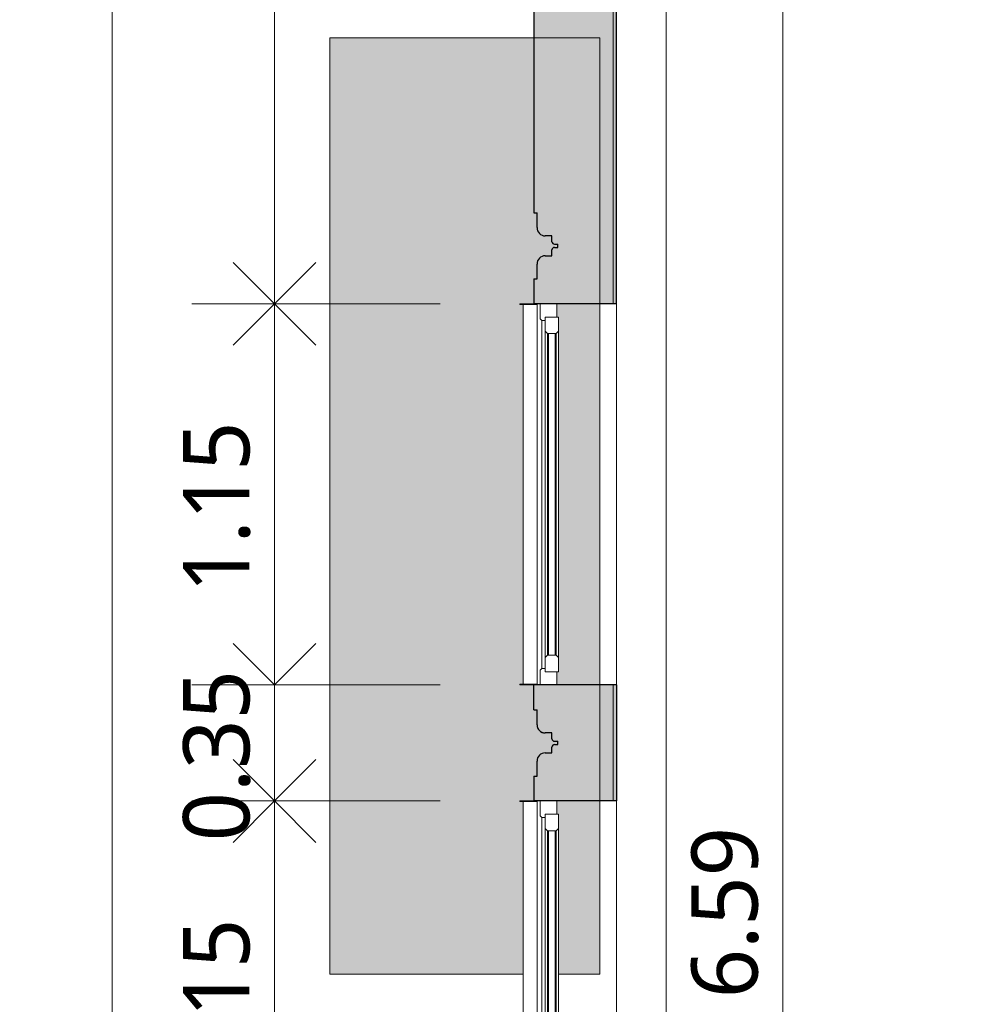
# Model space of a CAD drawing. Header units: millimetres. Extents: x -61176 to 31560, y -11428 to 53287.
# Tile 11 of 124: x -22758 to -19897, y 133 to 3104. Entities that reach past the tile are written whole.
import ezdxf

# ---------------------------------------------------------------- set-up
doc = ezdxf.new("R2010")
doc.units = ezdxf.units.MM
for name, color, linetype, lineweight in [('A-ANNO-DIMS', 211, 'Continuous', 9), ('A-ANNO-DIMS-100', 211, 'Continuous', 9), ('A-FLOR', 192, 'Continuous', 9), ('A-FLOR-PATT', 8, 'Continuous', 9), ('A-GLAZ', 151, 'Continuous', 9), ('A-GLAZ-SILL', 1, 'Continuous', 9), ('A-WALL', 113, 'Continuous', 9), ('A-WALL-PATT', 111, 'Continuous', 25)]:
    doc.layers.add(name, color=color, linetype=linetype, lineweight=lineweight)
doc.styles.add('Trebuchet MS_B', font='txt', dxfattribs={"height": 200})
doc.dimstyles.new('Cotes_linéaires_rouge_2mm', dxfattribs={"dimscale": 304.8, "dimtxt": 206.190181, "dimasz": 0.410105, "dimexe": 0.82021, "dimexo": 0.0625, "dimgap": 0.065617, "dimtad": 1, "dimlfac": 0.001, "dimrnd": 0.01, "dimzin": 0, "dimdsep": 46, "dimtxsty": 'Trebuchet MS_B', "dimblk1": 'OPEN30', "dimblk2": 'OPEN30', "dimsah": 1, "dimcen": 0.09, "dimdle": 0.82021, "dimazin": 0, "dimtfac": 1, "dimtdec": 4, "dimtix": 1, "dimtmove": 0, "dimatfit": 3, "dimfxl": 1.64042, "dimfxlon": 1, "dimtvp": 1, "dimtolj": 1, "dimtzin": 0, "dimarcsym": 2})

# ---------------------------------------------------------------- blocks, each defined once
blk = doc.blocks.new('Fenêtre type 1 - 115 x 155 cm-1516674-Niveau 1')
at = {"layer": 'A-GLAZ'}
for p, q in [((575, 115), (-575, 115)), ((-575, 105), (-575, 115)), ((525, 100), (-525, 100)), ((-492.1, 90), (492.1, 90)), ((575, 115), (575, 105)), ((-485, 82.9), (485, 82.9)), ((492.1, 50), (-492.1, 50)), ((485, 57.1), (-485, 57.1))]:
    blk.add_line(p, q, dxfattribs=at)
at = {"layer": 'A-GLAZ', "lineweight": 18}
for p, q in [((-575, 105), (-575, 55)), ((-530, 105), (-575, 105)), ((-535, 90), (-535, 50)), ((-492.1, 90), (-535, 90)), ((-535, 55), (-535, 90)), ((-535, 90), (-525, 90)), ((-525, 100), (-530, 105)), ((-525, 90), (-525, 100)), ((-485, 82.9), (-492.1, 90)), ((492.1, 90), (485, 82.9)), ((535, 90), (492.1, 90)), ((530, 105), (525, 100)), ((525, 100), (525, 90)), ((525, 90), (535, 90)), ((575, 105), (530, 105)), ((535, 50), (535, 90)), ((535, 90), (535, 55)), ((575, 55), (575, 105)), ((-485, 57.1), (-485, 82.9)), ((-485, 80), (-485, 60)), ((485, 80), (-485, 80)), ((-485, 60), (485, 60)), ((485, 82.9), (485, 57.1)), ((485, 60), (485, 80)), ((-575, 55), (-535, 55)), ((-535, 50), (-492.1, 50)), ((-492.1, 50), (-485, 57.1)), ((485, 57.1), (492.1, 50)), ((492.1, 50), (535, 50)), ((535, 55), (575, 55))]:
    blk.add_line(p, q, dxfattribs=at)
at = {"layer": 'A-GLAZ-SILL'}
for p, q in [((-573, 166.5), (-575, 166.5)), ((-575, 152.3), (-575, 166.5)), ((-575, 166.5), (-573, 166.5)), ((-575, 125), (-575, 152.3)), ((-573, 166.5), (-573, 152.3)), ((573, 156.5), (-573, 156.5)), ((-573, 152.3), (-573, 115)), ((575, 166.5), (573, 166.5)), ((573, 166.5), (575, 166.5)), ((573, 152.3), (573, 166.5)), ((573, 153), (573, 156.5)), ((573, 115), (573, 152.3)), ((575, 166.5), (575, 152.3)), ((575, 152.3), (575, 125)), ((-575, 115), (-575, 125)), ((575, 125), (575, 115)), ((-575, 105), (-575, 115)), ((575, 115), (575, 105))]:
    blk.add_line(p, q, dxfattribs=at)
blk = doc.blocks.new('DIMBLOCK87-Niveau 1')
at = {"layer": 'A-ANNO-DIMS-100'}
for p, q in [((-22478.5, 26094), (-22478.5, -3347.5)), ((-21978.5, 25844), (-22728.5, 25844)), ((-22478.5, 25844), (-21978.5, 25844)), ((-21978.5, -3097.5), (-22728.5, -3097.5)), ((-22478.5, -3097.5), (-21978.5, -3097.5))]:
    blk.add_line(p, q, dxfattribs=at)
at = {"layer": 'A-ANNO-DIMS-100', "lineweight": 25}
for p, q in [((-22478.5, 25844), (-22603.5, 25719)), ((-22478.5, 25844), (-22353.5, 25719)), ((-22478.5, -3097.5), (-22603.5, -2972.5)), ((-22478.5, -3097.5), (-22353.5, -2972.5))]:
    blk.add_line(p, q, dxfattribs=at)
at = {"layer": 'A-ANNO-DIMS-100', "color": 0, "insert": (-22754.4, 10994.1), "char_height": 200, "width": 910.033, "attachment_point": 1, "rotation": 90, "line_spacing_factor": 1.048425, "style": 'Trebuchet MS_B'}
blk.add_mtext('28.94', dxfattribs=at)
blk = doc.blocks.new('_Open30')
at = {"color": 0, "linetype": 'ByBlock', "lineweight": -2}
for p, q in [((-1, 0.268), (0, 0)), ((0, 0), (-1, -0.268)), ((0, 0), (-1, 0))]:
    blk.add_line(p, q, dxfattribs=at)
blk = doc.blocks.new('DIMBLOCK104-Niveau 1')
at = {"layer": 'A-ANNO-DIMS-100', "lineweight": 25}
for p, q in [((-21988.6, 5596.6), (-22113.6, 5721.6)), ((-21988.6, 5596.6), (-21863.6, 5721.6)), ((-21988.6, 5596.6), (-22113.6, 5471.6)), ((-21988.6, 5596.6), (-21863.6, 5471.6)), ((-21988.6, 2246.6), (-22113.6, 2371.6)), ((-21988.6, 2246.6), (-21863.6, 2371.6)), ((-21988.6, 2246.6), (-22113.6, 2121.6)), ((-21988.6, 2246.6), (-21863.6, 2121.6))]:
    blk.add_line(p, q, dxfattribs=at)
at = {"layer": 'A-ANNO-DIMS-100'}
for p, q in [((-21488.6, 5596.6), (-22238.6, 5596.6)), ((-21988.6, 5596.6), (-21988.6, 2246.6)), ((-21988.6, 5596.6), (-21488.6, 5596.6)), ((-21488.6, 2246.6), (-22238.6, 2246.6)), ((-21988.6, 2246.6), (-21488.6, 2246.6))]:
    blk.add_line(p, q, dxfattribs=at)
at = {"layer": 'A-ANNO-DIMS-100', "color": 0, "insert": (-22264.5, 3624.5), "char_height": 200, "width": 712.929, "attachment_point": 1, "rotation": 90, "line_spacing_factor": 1.048425, "style": 'Trebuchet MS_B'}
blk.add_mtext('3.35', dxfattribs=at)
blk = doc.blocks.new('DIMBLOCK105-Niveau 1')
at = {"layer": 'A-ANNO-DIMS-100', "lineweight": 25}
for p, q in [((-21988.6, 2246.6), (-22113.6, 2371.6)), ((-21988.6, 2246.6), (-21863.6, 2371.6)), ((-21988.6, 2246.6), (-22113.6, 2121.6)), ((-21988.6, 2246.6), (-21863.6, 2121.6)), ((-21988.6, 1096.6), (-22113.6, 1221.6)), ((-21988.6, 1096.6), (-21863.6, 1221.6))]:
    blk.add_line(p, q, dxfattribs=at)
at = {"layer": 'A-ANNO-DIMS-100'}
for p, q in [((-21488.6, 2246.6), (-22238.6, 2246.6)), ((-21988.6, 2246.6), (-21988.6, 1096.6)), ((-21988.6, 2246.6), (-21488.6, 2246.6)), ((-21488.6, 1096.6), (-22238.6, 1096.6)), ((-21988.6, 1096.6), (-21488.6, 1096.6))]:
    blk.add_line(p, q, dxfattribs=at)
at = {"layer": 'A-ANNO-DIMS-100', "color": 0, "insert": (-22264.5, 1374.5), "char_height": 200, "width": 712.929, "attachment_point": 1, "rotation": 90, "line_spacing_factor": 1.048425, "style": 'Trebuchet MS_B'}
blk.add_mtext('1.15', dxfattribs=at)
blk = doc.blocks.new('DIMBLOCK106-Niveau 1')
at = {"layer": 'A-ANNO-DIMS-100', "lineweight": 25}
for p, q in [((-21988.6, 1096.6), (-22113.6, 1221.6)), ((-21988.6, 1096.6), (-21863.6, 1221.6)), ((-21988.6, 746.6), (-22113.6, 621.6)), ((-21988.6, 746.6), (-21863.6, 621.6))]:
    blk.add_line(p, q, dxfattribs=at)
at = {"layer": 'A-ANNO-DIMS-100'}
for p, q in [((-21488.6, 1096.6), (-22238.6, 1096.6)), ((-21988.6, 1096.6), (-21988.6, 746.6)), ((-21988.6, 1096.6), (-21488.6, 1096.6)), ((-21488.6, 746.6), (-22238.6, 746.6)), ((-21988.6, 746.6), (-21488.6, 746.6))]:
    blk.add_line(p, q, dxfattribs=at)
at = {"layer": 'A-ANNO-DIMS-100', "color": 0, "insert": (-22264.5, 624.5), "char_height": 200, "width": 712.929, "attachment_point": 1, "rotation": 90, "line_spacing_factor": 1.048425, "style": 'Trebuchet MS_B'}
blk.add_mtext('0.35', dxfattribs=at)
blk = doc.blocks.new('DIMBLOCK107-Niveau 1')
at = {"layer": 'A-ANNO-DIMS-100', "lineweight": 25}
for p, q in [((-21988.6, 746.6), (-22113.6, 871.6)), ((-21988.6, 746.6), (-21863.6, 871.6)), ((-21988.6, 746.6), (-22113.6, 621.6)), ((-21988.6, 746.6), (-21863.6, 621.6)), ((-21988.6, -403.4), (-22113.6, -278.4)), ((-21988.6, -403.4), (-21863.6, -278.4)), ((-21988.6, -403.4), (-22113.6, -528.4)), ((-21988.6, -403.4), (-21863.6, -528.4))]:
    blk.add_line(p, q, dxfattribs=at)
at = {"layer": 'A-ANNO-DIMS-100'}
for p, q in [((-21488.6, 746.6), (-22238.6, 746.6)), ((-21988.6, 746.6), (-21988.6, -403.4)), ((-21988.6, 746.6), (-21488.6, 746.6)), ((-21488.6, -403.4), (-22238.6, -403.4)), ((-21988.6, -403.4), (-21488.6, -403.4))]:
    blk.add_line(p, q, dxfattribs=at)
at = {"layer": 'A-ANNO-DIMS-100', "color": 0, "insert": (-22264.5, -125.5), "char_height": 200, "width": 712.929, "attachment_point": 1, "rotation": 90, "line_spacing_factor": 1.048425, "style": 'Trebuchet MS_B'}
blk.add_mtext('1.15', dxfattribs=at)
blk = doc.blocks.new('DIMBLOCK156-Niveau 1')
at = {"layer": 'A-ANNO-DIMS-100'}
for p, q in [((-20454.3, 3994), (-20454.3, -3097.5)), ((-19954.3, 3744), (-20704.3, 3744)), ((-20454.3, 3744), (-19954.3, 3744)), ((-19954.3, -2847.5), (-20704.3, -2847.5)), ((-20454.3, -2847.5), (-19954.3, -2847.5))]:
    blk.add_line(p, q, dxfattribs=at)
at = {"layer": 'A-ANNO-DIMS-100', "lineweight": 25}
for p, q in [((-20454.3, 3744), (-20579.3, 3619)), ((-20454.3, 3744), (-20329.3, 3619)), ((-20454.3, -2847.5), (-20579.3, -2722.5)), ((-20454.3, -2847.5), (-20329.3, -2722.5))]:
    blk.add_line(p, q, dxfattribs=at)
at = {"layer": 'A-ANNO-DIMS-100', "color": 0, "insert": (-20730.2, 151.2), "char_height": 200, "width": 712.929, "attachment_point": 1, "rotation": 90, "line_spacing_factor": 1.048425, "style": 'Trebuchet MS_B'}
blk.add_mtext('6.59', dxfattribs=at)

msp = doc.modelspace()

# ---------------------------------------------------------------- hatches: boundary and pattern name
at = {"layer": 'A-FLOR-PATT'}
h = msp.add_hatch(color=256, dxfattribs=at)
h.paths.add_polyline_path([(-12644.823, -3487.468), (-12348.247, -3487.468), (-12348.247, -3097.468), (-12919.823, -3097.468), (-12919.823, -3124.753), (-12921.254, -3125.472), (-12920.342, -3127.594), (-12921.103, -3128.968), (-12919.823, -3129.801), (-12921.823, -3131.674), (-12921.823, -3128.968), (-13348.247, -3128.968), (-13348.247, -3487.468), (-12761.195, -3487.468)])
h.paths.add_polyline_path([(-15458.687, -3487.468), (-15348.247, -3487.468), (-15348.247, -3128.968), (-15567.823, -3128.341), (-15567.823, -3124.753), (-15569.823, -3124.753), (-15569.823, -3097.468), (-16348.247, -3097.468), (-16348.247, -3487.468), (-16133.059, -3487.468)])
h.paths.add_polyline_path([(-12921.823, -3134.849), (-12921.823, -3131.674), (-12919.823, -3132.325)])
h.paths.add_polyline_path([(-21821.253, 223.989), (-21237.753, 223.989), (-21237.126, 744.58), (-21233.538, 744.58), (-21233.015, 746.58), (-21206.253, 746.58), (-21206.253, 821.58), (-21196.253, 821.58), (-21195.401, 873.05), (-21190.855, 881.749), (-21186.253, 886.312), (-21183.753, 888.23), (-21177.724, 890.728), (-21171.253, 891.58), (-21151.049, 891.58), (-21150.045, 912.83), (-21148.165, 914.668), (-21143.549, 916.58), (-21132.899, 916.58), (-21132.899, 926.58), (-21145.14, 927.238), (-21150.074, 930.401), (-21151.049, 935.59), (-21151.049, 951.58), (-21176.575, 952.153), (-21186.253, 956.58), (-21190.855, 961.185), (-21193.614, 965.399), (-21195.584, 970.836), (-21196.253, 976.58), (-21196.253, 1021.58), (-21206.253, 1021.58), (-21206.253, 1096.58), (-21233.538, 1096.58), (-21234.257, 1098.01), (-21236.379, 1097.098), (-21237.753, 1097.86), (-21238.586, 1096.58), (-21240.459, 1098.58), (-21237.753, 1098.58), (-21237.126, 2244.58), (-21233.538, 2244.58), (-21233.015, 2246.58), (-21206.253, 2246.58), (-21206.253, 2321.58), (-21196.253, 2321.58), (-21195.401, 2373.05), (-21190.855, 2381.749), (-21188.931, 2384.257), (-21183.753, 2388.23), (-21177.724, 2390.728), (-21171.253, 2391.58), (-21151.049, 2391.58), (-21150.045, 2412.83), (-21148.853, 2414.383), (-21143.549, 2416.58), (-21132.899, 2416.58), (-21133.549, 2426.58), (-21145.927, 2427.565), (-21150.074, 2430.401), (-21151.049, 2434.08), (-21151.049, 2451.58), (-21177.724, 2452.432), (-21183.753, 2454.929), (-21188.931, 2458.902), (-21193.252, 2464.921), (-21195.401, 2470.109), (-21196.253, 2476.58), (-21196.253, 2521.58), (-21206.253, 2521.58), (-21206.253, 3048.989), (-21821.253, 3048.989), (-21821.253, 654.198)])
h.paths.add_polyline_path([(-21241.11, 1096.58), (-21243.634, 1098.58), (-21240.459, 1098.58)])
h = msp.add_hatch(color=256, dxfattribs=at)
h.paths.add_polyline_path([(-21171.253, 746.58), (-21006.253, 746.58), (-21006.253, 1096.58), (-21206.253, 1096.58), (-21206.253, 1021.58), (-21196.253, 1021.58), (-21195.584, 970.836), (-21190.855, 961.185), (-21190.447, 960.561), (-21186.253, 956.58), (-21176.575, 952.153), (-21171.253, 951.58), (-21151.049, 951.58), (-21150.045, 930.33), (-21148.165, 928.492), (-21143.549, 926.58), (-21132.899, 926.58), (-21132.899, 916.58), (-21143.549, 916.58), (-21150.074, 912.759), (-21151.049, 909.08), (-21151.049, 891.58), (-21177.724, 890.728), (-21186.253, 886.312), (-21190.855, 881.749), (-21194.283, 875.75), (-21195.401, 873.05), (-21196.253, 866.58), (-21196.932, 821.58), (-21206.253, 821.58), (-21206.253, 746.58), (-21186.253, 746.58)])
h.paths.add_polyline_path([(-21196.253, 2246.58), (-21006.253, 2246.58), (-21006.253, 3048.989), (-21206.253, 3048.989), (-21206.253, 2521.58), (-21196.253, 2521.58), (-21195.401, 2470.109), (-21192.904, 2464.08), (-21188.931, 2458.902), (-21183.753, 2454.929), (-21177.724, 2452.432), (-21171.253, 2451.58), (-21151.049, 2451.58), (-21150.045, 2430.33), (-21148.165, 2428.492), (-21143.549, 2426.58), (-21132.899, 2426.58), (-21132.899, 2416.58), (-21143.549, 2416.58), (-21150.045, 2412.83), (-21151.049, 2409.08), (-21151.049, 2391.58), (-21177.724, 2390.728), (-21183.753, 2388.23), (-21190.855, 2381.749), (-21192.904, 2379.08), (-21195.401, 2373.05), (-21196.253, 2366.58), (-21196.932, 2321.58), (-21206.253, 2321.58), (-21206.253, 2246.58)])
h = msp.add_hatch(color=256, dxfattribs=at)
h.paths.add_polyline_path([(-21006.253, 223.989), (-21006.253, 746.58), (-21136.253, 746.58), (-21136.253, 706.58), (-21131.253, 706.58), (-21131.253, 223.989)])
h.paths.add_polyline_path([(-21006.253, 1096.58), (-21006.253, 2246.58), (-21136.253, 2246.58), (-21136.253, 2206.58), (-21131.253, 2206.58), (-21131.253, 1136.58), (-21136.253, 1136.58), (-21136.253, 1096.58)])
at = {"layer": 'A-WALL', "transparency": 33554534}
h = msp.add_hatch(color=55, dxfattribs=at)
h.paths.add_polyline_path([(-20956.253, -2847.468), (-20956.253, -403.42), (-20966.253, -403.42), (-20966.253, -2847.468)])
h.paths.add_polyline_path([(-20956.253, 746.58), (-20956.253, 1096.58), (-20966.253, 1096.58), (-20966.253, 746.58)])
h.paths.add_polyline_path([(-20956.253, 2246.58), (-20956.253, 5596.58), (-20966.253, 5596.58), (-20966.253, 2246.58)])
h.paths.add_polyline_path([(-20956.253, 6746.58), (-20956.253, 7096.58), (-20966.253, 7096.58), (-20966.253, 6746.58)])
h.paths.add_polyline_path([(-20966.253, 8246.58), (-20956.253, 8246.58), (-20956.253, 10096.58), (-20966.253, 10096.58), (-20966.253, 8299.77)])
h.paths.add_polyline_path([(-20966.253, 11246.58), (-20956.253, 11246.58), (-20956.253, 11596.58), (-20966.253, 11596.58), (-20966.253, 11421.58)])
h.paths.add_polyline_path([(-20966.253, 12746.58), (-20956.253, 12746.58), (-20956.253, 14596.58), (-20966.253, 14596.124), (-20966.253, 12797.165)])
h.paths.add_polyline_path([(-20956.253, 15746.58), (-20956.253, 16096.58), (-20966.253, 16096.58), (-20966.253, 15746.58)])
h.paths.add_polyline_path([(-20966.253, 17246.58), (-20956.253, 17246.58), (-20956.253, 20596.58), (-20966.253, 20596.58), (-20966.253, 17294.561)])
h.paths.add_polyline_path([(-20966.253, 21746.58), (-20956.253, 21746.58), (-20956.253, 22096.58), (-20966.253, 22096.58), (-20966.253, 21791.956)])
h.paths.add_polyline_path([(-20956.253, 23246.58), (-20956.253, 25593.989), (-20966.253, 25593.989), (-20966.253, 23246.58)])
at = {"layer": 'A-WALL-PATT', "transparency": 33554534}
h = msp.add_hatch(color=55, dxfattribs=at)
h.paths.add_polyline_path([(-20966.253, -2857.468), (-20966.253, -403.42), (-21206.253, -403.42), (-21206.253, -478.42), (-21196.253, -478.42), (-21195.584, -529.164), (-21190.855, -538.815), (-21190.447, -539.439), (-21186.253, -543.42), (-21176.575, -547.847), (-21171.253, -548.42), (-21151.049, -548.42), (-21150.045, -569.67), (-21148.853, -571.224), (-21143.549, -573.42), (-21132.899, -573.42), (-21132.899, -583.42), (-21143.549, -583.42), (-21150.045, -587.17), (-21151.049, -590.92), (-21151.049, -608.42), (-21176.575, -608.993), (-21186.253, -613.42), (-21190.855, -618.026), (-21193.614, -622.24), (-21195.584, -627.676), (-21196.253, -633.42), (-21196.253, -678.42), (-21206.253, -678.42), (-21206.253, -1978.42), (-21196.253, -1978.42), (-21195.584, -2029.164), (-21193.614, -2034.601), (-21190.447, -2039.439), (-21184.875, -2044.239), (-21176.575, -2047.847), (-21171.253, -2048.42), (-21151.049, -2048.42), (-21150.045, -2069.67), (-21148.853, -2071.224), (-21143.549, -2073.42), (-21132.899, -2073.42), (-21132.899, -2083.42), (-21143.549, -2083.42), (-21150.045, -2087.17), (-21151.049, -2090.92), (-21151.049, -2108.42), (-21176.575, -2108.993), (-21186.253, -2113.42), (-21190.447, -2117.402), (-21193.614, -2122.24), (-21195.584, -2127.676), (-21196.253, -2133.42), (-21196.253, -2178.42), (-21206.253, -2178.42), (-21206.253, -2857.468)])
h.paths.add_polyline_path([(-21081.253, 746.58), (-20966.253, 746.58), (-20966.253, 1096.58), (-21206.253, 1096.58), (-21206.253, 1021.58), (-21196.253, 1021.58), (-21195.584, 970.836), (-21190.855, 961.185), (-21190.447, 960.561), (-21186.253, 956.58), (-21176.575, 952.153), (-21171.253, 951.58), (-21151.049, 951.58), (-21150.045, 930.33), (-21148.853, 928.776), (-21143.549, 926.58), (-21132.899, 926.58), (-21132.899, 916.58), (-21143.549, 916.58), (-21150.045, 912.83), (-21151.049, 909.08), (-21151.049, 891.58), (-21177.724, 890.728), (-21183.753, 888.23), (-21190.855, 881.749), (-21192.909, 879.068), (-21195.401, 873.05), (-21196.253, 866.58), (-21196.253, 821.58), (-21206.253, 821.58), (-21206.253, 746.58), (-21190.855, 746.58)])
h.paths.add_polyline_path([(-21190.855, 2246.58), (-20966.253, 2246.58), (-20966.253, 5596.58), (-21206.253, 5596.58), (-21206.253, 5521.58), (-21196.253, 5521.58), (-21195.584, 5470.836), (-21190.855, 5461.185), (-21190.447, 5460.561), (-21186.253, 5456.58), (-21176.575, 5452.153), (-21171.253, 5451.58), (-21151.049, 5451.58), (-21150.045, 5430.33), (-21148.853, 5428.776), (-21143.549, 5426.58), (-21132.899, 5426.58), (-21132.899, 5416.58), (-21143.549, 5416.58), (-21150.045, 5412.83), (-21151.049, 5409.08), (-21151.049, 5391.58), (-21176.575, 5391.007), (-21186.253, 5386.58), (-21190.855, 5381.974), (-21193.614, 5377.76), (-21195.584, 5372.324), (-21196.253, 5366.58), (-21196.253, 5321.58), (-21206.253, 5321.58), (-21206.253, 4021.58), (-21196.253, 4021.58), (-21195.401, 3970.109), (-21190.855, 3961.41), (-21188.931, 3958.902), (-21183.753, 3954.929), (-21177.724, 3952.432), (-21171.253, 3951.58), (-21151.049, 3951.58), (-21150.045, 3930.33), (-21148.853, 3928.776), (-21143.549, 3926.58), (-21132.899, 3926.58), (-21132.899, 3916.58), (-21143.549, 3916.58), (-21150.045, 3912.83), (-21151.049, 3909.08), (-21151.049, 3891.58), (-21177.724, 3890.728), (-21183.753, 3888.23), (-21190.855, 3881.749), (-21192.904, 3879.08), (-21195.401, 3873.05), (-21196.253, 3866.58), (-21196.253, 3821.58), (-21206.253, 3821.58), (-21206.253, 2521.58), (-21196.253, 2521.58), (-21195.401, 2470.109), (-21192.904, 2464.08), (-21188.931, 2458.902), (-21183.753, 2454.929), (-21177.724, 2452.432), (-21171.253, 2451.58), (-21151.049, 2451.58), (-21150.045, 2430.33), (-21148.853, 2428.776), (-21143.549, 2426.58), (-21132.899, 2426.58), (-21132.899, 2416.58), (-21143.549, 2416.58), (-21150.045, 2412.83), (-21151.049, 2409.08), (-21151.049, 2391.58), (-21177.724, 2390.728), (-21183.753, 2388.23), (-21190.855, 2381.749), (-21192.904, 2379.08), (-21195.401, 2373.05), (-21196.253, 2366.58), (-21196.253, 2321.58), (-21206.253, 2321.58), (-21206.253, 2246.58)])
h.paths.add_polyline_path([(-21190.855, 6746.58), (-20966.253, 6746.58), (-20966.253, 7096.58), (-21206.253, 7096.58), (-21206.253, 7021.58), (-21196.253, 7021.58), (-21195.584, 6970.836), (-21190.855, 6961.185), (-21190.447, 6960.561), (-21186.253, 6956.58), (-21176.575, 6952.153), (-21171.253, 6951.58), (-21151.049, 6950.551), (-21150.045, 6930.33), (-21148.853, 6928.776), (-21143.549, 6926.58), (-21132.899, 6926.58), (-21132.899, 6916.58), (-21143.549, 6916.58), (-21150.045, 6912.83), (-21151.049, 6909.08), (-21151.049, 6891.58), (-21177.724, 6890.728), (-21183.753, 6888.23), (-21190.855, 6881.749), (-21192.904, 6879.08), (-21195.401, 6873.05), (-21196.253, 6866.58), (-21196.253, 6821.58), (-21206.253, 6821.58), (-21206.253, 6746.58)])
h.paths.add_polyline_path([(-20966.253, 8246.58), (-20966.253, 10096.58), (-21206.253, 10096.58), (-21206.253, 10021.58), (-21196.253, 10021.58), (-21195.584, 9970.836), (-21190.855, 9961.185), (-21190.447, 9960.561), (-21186.253, 9956.58), (-21176.575, 9952.153), (-21171.253, 9951.58), (-21151.049, 9951.58), (-21150.045, 9930.33), (-21148.853, 9928.776), (-21143.549, 9926.58), (-21132.899, 9926.58), (-21132.899, 9916.58), (-21143.549, 9916.58), (-21150.045, 9912.83), (-21151.049, 9909.08), (-21151.049, 9891.58), (-21176.575, 9891.007), (-21186.253, 9886.58), (-21190.855, 9881.974), (-21193.614, 9877.76), (-21195.584, 9872.324), (-21196.253, 9866.58), (-21196.253, 9821.58), (-21206.253, 9821.58), (-21206.253, 8521.58), (-21196.253, 8521.58), (-21195.401, 8470.109), (-21192.904, 8464.08), (-21188.931, 8458.902), (-21183.753, 8454.929), (-21177.724, 8452.432), (-21171.253, 8451.58), (-21151.049, 8451.58), (-21150.045, 8430.33), (-21148.853, 8428.776), (-21143.549, 8426.58), (-21132.899, 8426.58), (-21132.899, 8416.58), (-21143.549, 8416.58), (-21150.045, 8412.83), (-21151.049, 8409.08), (-21151.049, 8391.58), (-21177.724, 8390.728), (-21183.753, 8388.23), (-21188.931, 8384.257), (-21192.904, 8379.08), (-21195.401, 8373.05), (-21196.253, 8366.58), (-21196.253, 8321.58), (-21206.253, 8321.58), (-21206.253, 8246.58), (-21081.253, 8246.58)])
h.paths.add_polyline_path([(-21190.855, 11246.58), (-20966.253, 11246.58), (-20966.253, 11596.58), (-21206.253, 11596.58), (-21206.253, 11521.58), (-21196.253, 11521.58), (-21195.584, 11470.836), (-21190.855, 11461.185), (-21190.447, 11460.561), (-21186.253, 11456.58), (-21176.575, 11452.153), (-21171.253, 11451.58), (-21151.049, 11451.58), (-21151.049, 11434.08), (-21147.299, 11427.585), (-21143.549, 11426.58), (-21132.899, 11426.58), (-21132.899, 11416.58), (-21147.299, 11415.575), (-21151.049, 11409.08), (-21151.049, 11391.58), (-21177.724, 11390.728), (-21183.753, 11388.23), (-21190.855, 11381.749), (-21192.904, 11379.08), (-21195.401, 11373.05), (-21196.253, 11366.58), (-21196.253, 11321.58), (-21206.253, 11321.58), (-21206.253, 11246.58)])
h.paths.add_polyline_path([(-21206.253, 12746.58), (-20966.253, 12746.58), (-20966.253, 14596.58), (-21206.253, 14596.124), (-21206.253, 14521.58), (-21196.253, 14521.58), (-21195.584, 14470.836), (-21190.855, 14461.185), (-21190.447, 14460.561), (-21186.253, 14456.58), (-21176.575, 14452.153), (-21171.253, 14451.58), (-21151.049, 14451.58), (-21150.045, 14430.33), (-21148.853, 14428.776), (-21143.549, 14426.58), (-21132.899, 14426.58), (-21132.899, 14416.58), (-21143.549, 14416.58), (-21150.045, 14412.83), (-21151.049, 14409.08), (-21151.049, 14391.58), (-21176.575, 14391.007), (-21186.253, 14386.58), (-21190.855, 14381.974), (-21193.614, 14377.76), (-21195.584, 14372.324), (-21196.253, 14366.58), (-21196.253, 14321.58), (-21206.253, 14321.58), (-21206.253, 13021.58), (-21196.253, 13021.58), (-21195.401, 12970.109), (-21192.904, 12964.08), (-21188.931, 12958.902), (-21183.753, 12954.929), (-21177.724, 12952.432), (-21171.253, 12951.58), (-21151.049, 12951.58), (-21150.045, 12930.33), (-21148.853, 12928.776), (-21143.549, 12926.58), (-21132.899, 12926.58), (-21132.899, 12916.58), (-21143.549, 12916.58), (-21150.045, 12912.83), (-21151.049, 12909.08), (-21151.049, 12891.58), (-21177.724, 12890.728), (-21183.753, 12888.23), (-21188.931, 12884.257), (-21192.904, 12879.08), (-21195.401, 12873.05), (-21196.253, 12866.58), (-21196.253, 12821.58), (-21206.253, 12821.58), (-21206.253, 12797.165)])
h.paths.add_polyline_path([(-21206.253, 15746.58), (-20966.253, 15746.58), (-20966.253, 16096.58), (-21206.253, 16096.58), (-21206.253, 16021.58), (-21196.253, 16021.58), (-21195.584, 15970.836), (-21190.855, 15961.185), (-21190.447, 15960.561), (-21186.253, 15956.58), (-21176.575, 15952.153), (-21171.253, 15951.58), (-21151.049, 15951.58), (-21150.045, 15930.33), (-21148.853, 15928.776), (-21143.549, 15926.58), (-21132.899, 15926.58), (-21132.899, 15916.58), (-21143.549, 15916.58), (-21150.045, 15912.83), (-21151.049, 15909.08), (-21151.049, 15891.58), (-21177.724, 15890.728), (-21183.753, 15888.23), (-21190.855, 15881.749), (-21192.904, 15879.08), (-21195.401, 15873.05), (-21196.253, 15866.58), (-21196.253, 15821.58), (-21206.253, 15821.58)])
h.paths.add_polyline_path([(-21206.253, 17246.58), (-20966.253, 17246.58), (-20966.253, 20596.58), (-21206.253, 20596.58), (-21206.253, 20521.58), (-21196.253, 20521.58), (-21195.584, 20470.836), (-21190.855, 20461.185), (-21190.447, 20460.561), (-21186.253, 20456.58), (-21176.575, 20452.153), (-21171.253, 20451.58), (-21151.049, 20451.58), (-21150.045, 20430.33), (-21148.853, 20428.776), (-21143.549, 20426.58), (-21132.899, 20426.58), (-21132.899, 20416.58), (-21143.549, 20416.58), (-21150.045, 20412.83), (-21151.049, 20409.08), (-21151.049, 20391.58), (-21176.575, 20391.007), (-21186.253, 20386.58), (-21190.447, 20382.598), (-21193.614, 20377.76), (-21195.584, 20372.324), (-21196.253, 20366.58), (-21196.253, 20321.58), (-21206.253, 20321.58), (-21206.253, 19021.58), (-21196.253, 19021.58), (-21195.401, 18970.109), (-21192.904, 18964.08), (-21188.931, 18958.902), (-21183.753, 18954.929), (-21177.724, 18952.432), (-21171.253, 18951.58), (-21151.049, 18951.58), (-21150.045, 18930.33), (-21148.853, 18928.776), (-21143.549, 18926.58), (-21132.899, 18926.58), (-21132.899, 18916.58), (-21143.549, 18916.58), (-21150.045, 18912.83), (-21151.049, 18909.08), (-21151.049, 18891.58), (-21177.724, 18890.728), (-21183.753, 18888.23), (-21188.931, 18884.257), (-21192.904, 18879.08), (-21195.401, 18873.05), (-21196.253, 18866.58), (-21196.253, 18821.58), (-21206.253, 18821.58), (-21206.253, 17521.58), (-21196.253, 17521.58), (-21195.401, 17470.109), (-21192.904, 17464.08), (-21188.931, 17458.902), (-21183.753, 17454.929), (-21177.724, 17452.432), (-21171.253, 17451.58), (-21151.049, 17451.58), (-21150.045, 17430.33), (-21148.853, 17428.776), (-21143.549, 17426.58), (-21132.899, 17426.58), (-21132.899, 17416.58), (-21143.549, 17416.58), (-21150.045, 17412.83), (-21151.049, 17409.08), (-21151.049, 17391.58), (-21177.724, 17390.728), (-21183.753, 17388.23), (-21188.931, 17384.257), (-21192.904, 17379.08), (-21195.401, 17373.05), (-21196.253, 17366.58), (-21196.253, 17321.58), (-21206.253, 17321.58), (-21206.253, 17294.561)])
h.paths.add_polyline_path([(-20966.253, 21746.58), (-20966.253, 22096.58), (-21206.253, 22096.58), (-21206.253, 22021.58), (-21196.253, 22021.58), (-21195.584, 21970.836), (-21190.855, 21961.185), (-21190.447, 21960.561), (-21186.253, 21956.58), (-21176.575, 21952.153), (-21171.253, 21951.58), (-21151.049, 21951.58), (-21150.045, 21930.33), (-21148.853, 21928.776), (-21143.549, 21926.58), (-21132.899, 21926.58), (-21132.899, 21916.58), (-21143.549, 21916.58), (-21150.045, 21912.83), (-21151.049, 21909.08), (-21151.049, 21891.58), (-21177.724, 21890.728), (-21183.753, 21888.23), (-21190.855, 21881.749), (-21192.904, 21879.08), (-21195.401, 21873.05), (-21196.253, 21866.58), (-21196.253, 21821.58), (-21206.253, 21821.58), (-21206.253, 21746.58), (-21081.253, 21746.58)])
h.paths.add_polyline_path([(-21190.855, 23246.58), (-20966.253, 23246.58), (-20966.253, 25603.989), (-21206.253, 25603.989), (-21206.253, 25021.58), (-21196.253, 25021.58), (-21195.401, 24970.109), (-21192.904, 24964.08), (-21188.931, 24958.902), (-21183.753, 24954.929), (-21177.724, 24952.432), (-21171.253, 24951.58), (-21151.049, 24951.58), (-21150.045, 24930.33), (-21148.853, 24928.776), (-21143.549, 24926.58), (-21132.899, 24926.58), (-21132.899, 24916.58), (-21143.549, 24916.58), (-21150.045, 24912.83), (-21151.049, 24909.08), (-21151.049, 24891.58), (-21177.724, 24890.728), (-21183.753, 24888.23), (-21188.931, 24884.257), (-21192.904, 24879.08), (-21195.401, 24873.05), (-21196.253, 24866.58), (-21196.253, 24821.58), (-21206.253, 24821.58), (-21206.253, 23521.58), (-21196.253, 23521.58), (-21195.401, 23470.109), (-21190.855, 23461.41), (-21188.931, 23458.902), (-21183.753, 23454.929), (-21177.724, 23452.432), (-21171.253, 23451.58), (-21151.049, 23451.58), (-21150.045, 23430.33), (-21148.853, 23428.776), (-21143.549, 23426.58), (-21132.899, 23426.58), (-21132.899, 23416.58), (-21143.549, 23416.58), (-21150.045, 23412.83), (-21151.049, 23409.08), (-21151.049, 23391.58), (-21177.724, 23390.728), (-21183.753, 23388.23), (-21190.855, 23381.749), (-21192.904, 23379.08), (-21195.401, 23373.05), (-21196.253, 23366.58), (-21196.253, 23321.58), (-21206.253, 23321.58), (-21206.253, 23246.58)])

# ---------------------------------------------------------------- linework, layer by layer
at = {"layer": 'A-FLOR'}
for p, q in [((-20806.253, 3945.948), (-20806.253, -2847.468)), ((-21006.253, 3048.989), (-21821.253, 3048.989)), ((-21821.253, 3048.989), (-21821.253, 223.989)), ((-21006.253, 223.989), (-21006.253, 3048.989)), ((-21821.253, 223.989), (-21237.381, 223.989)), ((-21131.253, 223.989), (-21006.253, 223.989))]:
    msp.add_line(p, q, dxfattribs=at)
at = {"layer": 'A-WALL'}
for p, q in [((-20966.253, 5596.58), (-20966.253, 2246.58)), ((-20956.253, 3943.989), (-20956.253, -403.42)), ((-21196.253, 2521.58), (-21196.253, 2521.58)), ((-21206.253, 1096.58), (-21206.253, 1096.58)), ((-20966.253, 1096.58), (-20966.253, 746.58)), ((-21196.253, 1021.58), (-21196.253, 1021.58)), ((-21132.899, 926.58), (-21132.899, 926.58)), ((-21192.91, 879.069), (-21192.904, 879.08))]:
    msp.add_line(p, q, dxfattribs=at)
at = {"layer": 'A-WALL', "lineweight": 25}
for p, q in [((-21206.253, 3821.58), (-21206.253, 2521.58)), ((-20956.253, 2246.58), (-20956.253, 3743.989)), ((-21206.253, 2521.58), (-21196.253, 2521.58)), ((-21196.253, 2476.58), (-21196.253, 2521.58)), ((-21151.049, 2451.58), (-21171.253, 2451.58)), ((-21151.049, 2434.08), (-21151.049, 2451.58)), ((-21151.049, 2391.58), (-21151.049, 2409.08)), ((-21143.549, 2426.58), (-21132.899, 2426.58)), ((-21143.549, 2416.58), (-21132.899, 2416.58)), ((-21132.899, 2416.58), (-21132.899, 2426.58)), ((-21171.253, 2391.58), (-21151.049, 2391.58)), ((-21196.253, 2321.58), (-21196.253, 2366.58)), ((-21206.253, 2321.58), (-21206.253, 2246.58)), ((-21206.253, 2321.58), (-21196.253, 2321.58)), ((-20956.253, 2246.58), (-21206.253, 2246.58)), ((-21206.253, 1021.58), (-21206.253, 1096.58)), ((-20956.253, 1096.58), (-21206.253, 1096.58)), ((-20956.253, 1096.58), (-20956.253, 746.58)), ((-21206.253, 1021.58), (-21196.253, 1021.58)), ((-21196.253, 976.58), (-21196.253, 1021.58)), ((-21151.049, 951.58), (-21171.253, 951.58)), ((-21151.049, 934.08), (-21151.049, 951.58)), ((-21143.549, 926.58), (-21132.899, 926.58)), ((-21132.899, 916.58), (-21132.899, 926.58)), ((-21171.253, 891.58), (-21151.049, 891.58)), ((-21151.049, 891.58), (-21151.049, 909.08)), ((-21143.549, 916.58), (-21132.899, 916.58)), ((-21196.253, 821.58), (-21196.253, 866.58)), ((-21206.253, 821.58), (-21206.253, 746.58)), ((-21206.253, 821.58), (-21196.253, 821.58)), ((-20956.253, 746.58), (-21206.253, 746.58))]:
    msp.add_line(p, q, dxfattribs=at)
at = {"layer": 'A-WALL'}
for centre, radius, start, end in [((-21171.253, 2476.58), 25, 180, 270), ((-21143.549, 2434.08), 7.5, 180, 225), ((-21143.549, 2409.08), 7.5, 135, 180), ((-21143.549, 2434.08), 7.5, 225, 270), ((-21143.549, 2409.08), 7.5, 90, 135), ((-21171.253, 2366.58), 25, 90, 180), ((-21171.253, 976.58), 25, 180, 193.494486), ((-21171.253, 976.58), 25, 195, 198.860645), ((-21171.253, 976.58), 25, 198.860645, 207.054728), ((-21171.253, 976.58), 25, 210, 213.948546), ((-21171.253, 976.58), 25, 213.948546, 217.733404), ((-21171.253, 976.58), 25, 225, 228.496604), ((-21171.253, 976.58), 25, 228.496604, 234.544231), ((-21171.253, 976.58), 25, 242.275648, 251.798894), ((-21171.253, 976.58), 25, 251.798894, 255), ((-21171.253, 976.58), 25, 256.196257, 270), ((-21143.549, 934.08), 7.5, 180, 225), ((-21143.549, 934.08), 7.5, 225, 270), ((-21171.253, 866.58), 25, 90, 150), ((-21143.549, 909.08), 7.5, 135, 180), ((-21143.549, 909.08), 7.5, 90, 135), ((-21171.253, 866.58), 25, 150.029673, 180)]:
    msp.add_arc(centre, radius, start, end, dxfattribs=at)
at = {"layer": 'A-WALL', "lineweight": 25}
for centre, radius, start, end in [((-21171.253, 2476.58), 25, 180, 270), ((-21143.549, 2434.08), 7.5, 180, 270), ((-21143.549, 2409.08), 7.5, 90, 180), ((-21171.253, 2366.58), 25, 90, 180), ((-21171.253, 976.58), 25, 180, 270), ((-21143.549, 934.08), 7.5, 180, 270), ((-21171.253, 866.58), 25, 90, 180), ((-21143.549, 909.08), 7.5, 90, 180)]:
    msp.add_arc(centre, radius, start, end, dxfattribs=at)

# ---------------------------------------------------------------- block references
at = {"layer": 'A-GLAZ', "rotation": 90.0000000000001}
for p in [(-21081.253, 1671.58), (-21081.253, 171.58)]:
    msp.add_blockref('Fenêtre type 1 - 115 x 155 cm-1516674-Niveau 1', p, dxfattribs=at)

# ---------------------------------------------------------------- dimensions: what is measured, and where the dimension line sits
at = {"layer": 'A-ANNO-DIMS'}
for base, p1, p2, override, picture, middle in [((-22478.528, -3097.468), (-21978.528, 25843.989), (-21978.528, -3097.468), {"dimpost": '<>', "dimfxl": 28941.457441}, 'DIMBLOCK87-Niveau 1', (-22602.299, 11373.26)), ((-21988.576, 2246.58), (-21488.576, 5596.58), (-21488.576, 2246.58), {"dimpost": '<>', "dimfxl": 3350}, 'DIMBLOCK104-Niveau 1', (-22112.347, 3921.58)), ((-20454.302, -2847.468), (-19954.302, 3743.989), (-19954.302, -2847.468), {"dimpost": '<>', "dimfxl": 6591.457442}, 'DIMBLOCK156-Niveau 1', (-20578.275, 448.26)), ((-21988.576, 1096.58), (-21488.576, 2246.58), (-21488.576, 1096.58), {"dimpost": '<>', "dimfxl": 1150}, 'DIMBLOCK105-Niveau 1', (-22111.943, 1671.58)), ((-21988.576, 746.58), (-21488.576, 1096.58), (-21488.576, 746.58), {"dimpost": '<>', "dimfxl": 350}, 'DIMBLOCK106-Niveau 1', (-22112.347, 921.58)), ((-21988.576, -403.42), (-21488.576, 746.58), (-21488.576, -403.42), {"dimpost": '<>', "dimfxl": 1150}, 'DIMBLOCK107-Niveau 1', (-22111.943, 171.58))]:
    dim = msp.add_linear_dim(base=base, p1=p1, p2=p2, angle=90, dimstyle='Cotes_linéaires_rouge_2mm', override=override, dxfattribs=at)
    dim.commit()
    dim.dimension.update_dxf_attribs({"geometry": picture, "text_midpoint": middle})

doc.saveas('drawing.dxf')
